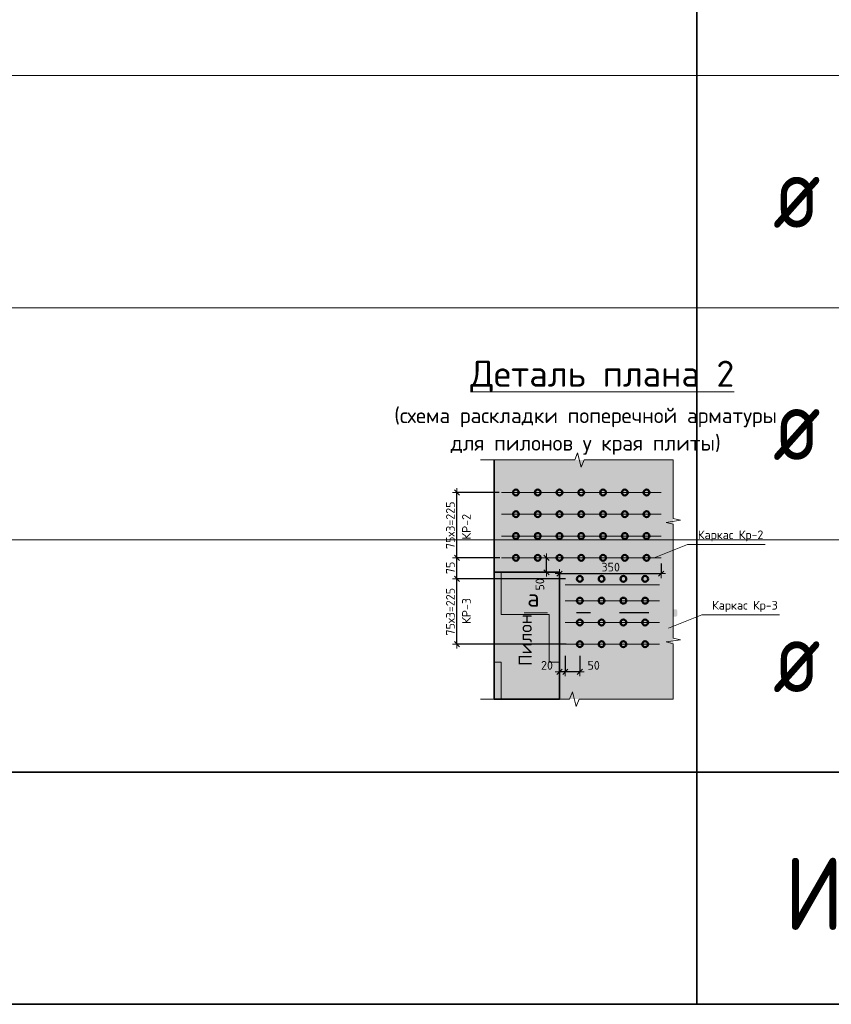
# Model space of a CAD drawing. Header units: metres. Extents: x -38 to 97, y -15 to 21.
# Tile 80 of 89: x 73.09 to 75.88, y 0.47 to 3.86. Entities that reach past the tile are written whole.
import ezdxf

# ---------------------------------------------------------------- set-up
doc = ezdxf.new("R2010")
doc.units = ezdxf.units.M
doc.header["$PDMODE"] = 65
doc.linetypes.add('______2', pattern=[0.0405, 0.03, -0.0105])
doc.layers.add('XR$3$_3705', color=7, linetype='Continuous')
for name, color, linetype, lineweight in [('XR$3$ВК__отв в полу 1-2 эт', 220, 'Continuous', 25), ('XR$3$Размерная линия (1)', 7, 'Continuous', 13), ('XR$3$Текст_ общее_1', 7, 'Continuous', 13), ('XR$4$Текст_ примечание', 7, 'Continuous', 13)]:
    doc.layers.add(name, color=color, linetype=linetype, lineweight=lineweight)
doc.styles.add('ISOCPEUR', font='txt')
doc.dimstyles.new('DIMSTYLE_23', dxfattribs={"dimtxt": 0.03, "dimasz": 0.03, "dimexe": 0, "dimexo": 0, "dimgap": 0.015, "dimtad": 2, "dimdec": 0, "dimlfac": 1000, "dimrnd": 5, "dimzin": 12, "dimdsep": 46, "dimtxsty": 'ISOCPEUR', "dimblk1": 'ALL_ML_STRICH', "dimblk2": 'ALL_ML_STRICH', "dimsah": 1, "dimcen": 0, "dimclrd": 7, "dimclre": 256, "dimclrt": 7, "dimadec": 0, "dimazin": 0, "dimtfac": 1, "dimtdec": 0, "dimtix": 1, "dimtmove": 2, "dimatfit": 3, "dimfxl": 0, "dimtvp": 1.2, "dimtzin": 0, "dimlwd": 0, "dimlwe": -3, "dimarcsym": 0})
doc.dimstyles.new('DIMSTYLE_24', dxfattribs={"dimtxt": 0.03, "dimasz": 0.03, "dimexe": 0, "dimexo": 0, "dimgap": 0.015, "dimtad": 2, "dimdec": 0, "dimlfac": 1000, "dimrnd": 5, "dimzin": 12, "dimdsep": 46, "dimtxsty": 'ISOCPEUR', "dimblk1": 'ALL_ML_STRICH', "dimblk2": 'ALL_ML_STRICH', "dimsah": 1, "dimcen": 0, "dimclrd": 7, "dimclre": 256, "dimclrt": 7, "dimadec": 0, "dimazin": 0, "dimtfac": 1, "dimtdec": 0, "dimtix": 1, "dimtmove": 2, "dimatfit": 3, "dimfxl": 0, "dimtzin": 0, "dimlwd": 0, "dimlwe": -3, "dimarcsym": 0})
doc.dimstyles.new('DIMSTYLE_26', dxfattribs={"dimtxt": 0.03, "dimasz": 0.03, "dimexe": 0, "dimexo": 1e-06, "dimgap": 0.015, "dimtad": 2, "dimdec": 0, "dimlfac": 1000, "dimrnd": 5, "dimzin": 12, "dimdsep": 46, "dimtxsty": 'ISOCPEUR', "dimblk1": 'ALL_ML_STRICH', "dimblk2": 'ALL_ML_STRICH', "dimsah": 1, "dimcen": 0, "dimse1": 1, "dimse2": 1, "dimclrd": 7, "dimclre": 256, "dimclrt": 7, "dimadec": 0, "dimazin": 0, "dimtfac": 1, "dimtdec": 0, "dimtix": 1, "dimtmove": 2, "dimatfit": 3, "dimfxl": 0, "dimtvp": 1.2, "dimtzin": 0, "dimlwd": 0, "dimlwe": -3, "dimarcsym": 0})

# ---------------------------------------------------------------- blocks, each defined once
blk = doc.blocks.new('ЭЛЕМЕНТ_УЗОРА_8')
at = {"color": 7, "linetype": 'Continuous', "lineweight": 13, "transparency": 33554687}
for p, q in [((75.3382, 2.3472), (75.3382, 2.3472)), ((74.6742, 1.5232), (74.6742, 1.5232)), ((75.3382, 1.5232), (75.3382, 1.5232))]:
    blk.add_line(p, q, dxfattribs=at)
for points in [[(74.6742, 2.3472), (74.9989, 2.3472), (75.0082, 2.3722), (75.0208, 2.3222), (75.0315, 2.3472), (75.3382, 2.3472)], [(75.3382, 2.3472), (75.3382, 2.3472), (75.3382, 2.1457), (75.3632, 2.14), (75.3132, 2.1321), (75.3382, 2.1255), (75.3382, 1.9352)], [(75.3382, 1.9352), (75.3382, 1.7337), (75.3632, 1.728), (75.3132, 1.7201), (75.3382, 1.7135), (75.3382, 1.5232), (75.3382, 1.5232)], [(75.3382, 1.5232), (75.0135, 1.5232), (75.0042, 1.4982), (74.9916, 1.5482), (74.981, 1.5232), (74.6742, 1.5232)]]:
    blk.add_lwpolyline(points, dxfattribs=at)
blk = doc.blocks.new('ALL_ML_STRICH')
at = {"color": 0, "linetype": 'ByBlock', "lineweight": -2}
for p, q in [((-1, 0), (0.5, 0)), ((-0.3, -0.3), (0.3, 0.3)), ((0, -0.5), (0, 0.5))]:
    blk.add_line(p, q, dxfattribs=at)
blk = doc.blocks.new('*D173')
at = {"layer": 'DEFPOINTS', "color": 7, "linetype": 'Continuous', "lineweight": 13, "transparency": 33554687}
for p in [(74.898, 2.0102), (74.9002, 1.9602), (74.9013, 1.9602)]:
    blk.add_point(p, dxfattribs=at)
at = {"layer": 'XR$3$Размерная линия (1)', "color": 7, "linetype": 'Continuous', "lineweight": -2, "transparency": 33554687}
blk.add_line((74.9013, 1.9602), (74.9013, 2.0102), dxfattribs=at)
at = {"layer": 'XR$3$Размерная линия (1)', "color": 7, "linetype": 'Continuous', "lineweight": 13, "transparency": 33554687, "xscale": 0.03, "yscale": 0.03, "zscale": 0.03}
for p, rotation in [((74.9013, 2.0102), 90), ((74.9013, 1.9602), 270)]:
    blk.add_blockref('ALL_ML_STRICH', p, dxfattribs=dict(at, rotation=rotation))
at = {"layer": 'XR$3$Размерная линия (1)', "color": 7, "linetype": 'Continuous', "lineweight": 13, "transparency": 33554687, "insert": (74.8787, 1.9186), "char_height": 0.03, "width": 0.06, "attachment_point": 5, "rotation": 90, "style": 'ISOCPEUR'}
blk.add_mtext('\\A1;{50}', dxfattribs=at)
blk = doc.blocks.new('*D195')
at = {"layer": 'DEFPOINTS', "color": 7, "linetype": 'Continuous', "lineweight": 13, "transparency": 33554687}
for p in [(75.2962, 2.0102), (74.9462, 1.9555), (74.9462, 1.9513)]:
    blk.add_point(p, dxfattribs=at)
at = {"layer": 'XR$3$Размерная линия (1)', "color": 9, "linetype": 'Continuous', "lineweight": -2, "true_color": 0xc7c7c7, "transparency": 33554687}
for p, q in [((75.2962, 1.9902), (75.2962, 1.9555)), ((74.9462, 1.9555), (74.9462, 1.9555))]:
    blk.add_line(p, q, dxfattribs=at)
at = {"layer": 'XR$3$Размерная линия (1)', "color": 7, "linetype": 'Continuous', "lineweight": -2, "transparency": 33554687}
blk.add_line((74.9462, 1.9555), (75.2962, 1.9555), dxfattribs=at)
at = {"layer": 'XR$3$Размерная линия (1)', "color": 7, "linetype": 'Continuous', "lineweight": 13, "transparency": 33554687, "xscale": 0.03, "yscale": 0.03, "zscale": 0.03, "rotation": 180}
blk.add_blockref('ALL_ML_STRICH', (74.9462, 1.9555), dxfattribs=at)
at = {"layer": 'XR$3$Размерная линия (1)', "color": 7, "linetype": 'Continuous', "lineweight": 13, "transparency": 33554687, "xscale": 0.03, "yscale": 0.03, "zscale": 0.03}
blk.add_blockref('ALL_ML_STRICH', (75.2962, 1.9555), dxfattribs=at)
at = {"layer": 'XR$3$Размерная линия (1)', "color": 7, "linetype": 'Continuous', "lineweight": 13, "transparency": 33554687, "insert": (75.1227, 1.978), "char_height": 0.03, "width": 0.09, "attachment_point": 5, "style": 'ISOCPEUR'}
blk.add_mtext('\\A1;{350}', dxfattribs=at)
blk = doc.blocks.new('*D196')
at = {"layer": 'DEFPOINTS', "color": 7, "linetype": 'Continuous', "lineweight": 13, "transparency": 33554687}
for p in [(74.9662, 1.6924), (75.0162, 1.6924), (75.0162, 1.6171)]:
    blk.add_point(p, dxfattribs=at)
at = {"layer": 'XR$3$Размерная линия (1)', "color": 9, "linetype": 'Continuous', "lineweight": -2, "true_color": 0xc7c7c7, "transparency": 33554687}
for p, q in [((74.9662, 1.6724), (74.9662, 1.6171)), ((75.0162, 1.6724), (75.0162, 1.6171))]:
    blk.add_line(p, q, dxfattribs=at)
at = {"layer": 'XR$3$Размерная линия (1)', "color": 7, "linetype": 'Continuous', "lineweight": -2, "transparency": 33554687}
blk.add_line((75.0162, 1.6171), (74.9662, 1.6171), dxfattribs=at)
at = {"layer": 'XR$3$Размерная линия (1)', "color": 7, "linetype": 'Continuous', "lineweight": 13, "transparency": 33554687, "xscale": 0.03, "yscale": 0.03, "zscale": 0.03}
for p, rotation in [((74.9662, 1.6171), 180), ((75.0162, 1.6171), 360)]:
    blk.add_blockref('ALL_ML_STRICH', p, dxfattribs=dict(at, rotation=rotation))
at = {"layer": 'XR$3$Размерная линия (1)', "color": 7, "linetype": 'Continuous', "lineweight": 13, "transparency": 33554687, "insert": (75.0639, 1.6396), "char_height": 0.03, "width": 0.06, "attachment_point": 5, "style": 'ISOCPEUR'}
blk.add_mtext('\\A1;{50}', dxfattribs=at)
blk = doc.blocks.new('*D197')
at = {"layer": 'DEFPOINTS', "color": 7, "linetype": 'Continuous', "lineweight": 13, "transparency": 33554687}
for p in [(74.9662, 1.6924), (74.9462, 1.6268), (74.9662, 1.6171)]:
    blk.add_point(p, dxfattribs=at)
at = {"layer": 'XR$3$Размерная линия (1)', "color": 9, "linetype": 'Continuous', "lineweight": -2, "true_color": 0xc7c7c7, "transparency": 33554687}
for p, q in [((74.9662, 1.6724), (74.9662, 1.6171)), ((74.9462, 1.6171), (74.9462, 1.6171))]:
    blk.add_line(p, q, dxfattribs=at)
at = {"layer": 'XR$3$Размерная линия (1)', "color": 7, "linetype": 'Continuous', "lineweight": -2, "transparency": 33554687}
blk.add_line((74.9662, 1.6171), (74.9462, 1.6171), dxfattribs=at)
at = {"layer": 'XR$3$Размерная линия (1)', "color": 7, "linetype": 'Continuous', "lineweight": 13, "transparency": 33554687, "xscale": 0.03, "yscale": 0.03, "zscale": 0.03}
for p, rotation in [((74.9462, 1.6171), 180), ((74.9662, 1.6171), 360)]:
    blk.add_blockref('ALL_ML_STRICH', p, dxfattribs=dict(at, rotation=rotation))
at = {"layer": 'XR$3$Размерная линия (1)', "color": 7, "linetype": 'Continuous', "lineweight": 13, "transparency": 33554687, "insert": (74.9031, 1.6396), "char_height": 0.03, "width": 0.06, "attachment_point": 5, "style": 'ISOCPEUR'}
blk.add_mtext('\\A1;{20}', dxfattribs=at)
blk = doc.blocks.new('*D219')
at = {"layer": 'DEFPOINTS', "color": 7, "linetype": 'Continuous', "lineweight": 13, "transparency": 33554687}
for p in [(74.9874, 1.9374), (74.593, 1.7124), (74.9896, 1.7124)]:
    blk.add_point(p, dxfattribs=at)
at = {"layer": 'XR$3$Размерная линия (1)', "color": 9, "linetype": 'Continuous', "lineweight": -2, "true_color": 0xc7c7c7, "transparency": 33554687}
for p, q in [((74.9674, 1.9374), (74.593, 1.9374)), ((74.9696, 1.7124), (74.593, 1.7124))]:
    blk.add_line(p, q, dxfattribs=at)
at = {"layer": 'XR$3$Размерная линия (1)', "color": 7, "linetype": 'Continuous', "lineweight": -2, "transparency": 33554687}
blk.add_line((74.593, 1.7124), (74.593, 1.9374), dxfattribs=at)
at = {"layer": 'XR$3$Размерная линия (1)', "color": 7, "linetype": 'Continuous', "lineweight": 13, "transparency": 33554687, "xscale": 0.03, "yscale": 0.03, "zscale": 0.03}
for p, rotation in [((74.593, 1.9374), 90), ((74.593, 1.7124), 270)]:
    blk.add_blockref('ALL_ML_STRICH', p, dxfattribs=dict(at, rotation=rotation))
at = {"layer": 'XR$3$Размерная линия (1)', "color": 7, "linetype": 'Continuous', "lineweight": 13, "transparency": 33554687, "insert": (74.5555, 1.7424), "char_height": 0.03, "width": 0.0015, "attachment_point": 1, "rotation": 90, "line_spacing_factor": 0.60241, "style": 'ISOCPEUR'}
blk.add_mtext('75х3=225', dxfattribs=at)
blk = doc.blocks.new('*D220')
at = {"layer": 'DEFPOINTS', "color": 7, "linetype": 'Continuous', "lineweight": 13, "transparency": 33554687}
for p in [(74.7607, 2.0102), (74.593, 1.9374), (74.9874, 1.9374)]:
    blk.add_point(p, dxfattribs=at)
at = {"layer": 'XR$3$Размерная линия (1)', "color": 9, "linetype": 'Continuous', "lineweight": -2, "true_color": 0xc7c7c7, "transparency": 33554687}
for p, q in [((74.7407, 2.0102), (74.593, 2.0102)), ((74.9674, 1.9374), (74.593, 1.9374))]:
    blk.add_line(p, q, dxfattribs=at)
at = {"layer": 'XR$3$Размерная линия (1)', "color": 7, "linetype": 'Continuous', "lineweight": -2, "transparency": 33554687}
blk.add_line((74.593, 1.9374), (74.593, 2.0102), dxfattribs=at)
at = {"layer": 'XR$3$Размерная линия (1)', "color": 7, "linetype": 'Continuous', "lineweight": 13, "transparency": 33554687, "xscale": 0.03, "yscale": 0.03, "zscale": 0.03}
for p, rotation in [((74.593, 2.0102), 90), ((74.593, 1.9374), 270)]:
    blk.add_blockref('ALL_ML_STRICH', p, dxfattribs=dict(at, rotation=rotation))
at = {"layer": 'XR$3$Размерная линия (1)', "color": 7, "linetype": 'Continuous', "lineweight": 13, "transparency": 33554687, "insert": (74.5705, 1.9753), "char_height": 0.03, "width": 0.06, "attachment_point": 5, "rotation": 90, "style": 'ISOCPEUR'}
blk.add_mtext('\\A1;{75}', dxfattribs=at)
blk = doc.blocks.new('*D221')
at = {"layer": 'DEFPOINTS', "color": 7, "linetype": 'Continuous', "lineweight": 13, "transparency": 33554687}
for p in [(74.7579, 2.2352), (74.593, 2.0102), (74.7607, 2.0102)]:
    blk.add_point(p, dxfattribs=at)
at = {"layer": 'XR$3$Размерная линия (1)', "color": 9, "linetype": 'Continuous', "lineweight": -2, "true_color": 0xc7c7c7, "transparency": 33554687}
for p, q in [((74.7379, 2.2352), (74.593, 2.2352)), ((74.7407, 2.0102), (74.593, 2.0102))]:
    blk.add_line(p, q, dxfattribs=at)
at = {"layer": 'XR$3$Размерная линия (1)', "color": 7, "linetype": 'Continuous', "lineweight": -2, "transparency": 33554687}
blk.add_line((74.593, 2.0102), (74.593, 2.2352), dxfattribs=at)
at = {"layer": 'XR$3$Размерная линия (1)', "color": 7, "linetype": 'Continuous', "lineweight": 13, "transparency": 33554687, "xscale": 0.03, "yscale": 0.03, "zscale": 0.03}
for p, rotation in [((74.593, 2.2352), 90), ((74.593, 2.0102), 270)]:
    blk.add_blockref('ALL_ML_STRICH', p, dxfattribs=dict(at, rotation=rotation))
at = {"layer": 'XR$3$Размерная линия (1)', "color": 7, "linetype": 'Continuous', "lineweight": 13, "transparency": 33554687, "insert": (74.5555, 2.0402), "char_height": 0.03, "width": 0.0015, "attachment_point": 1, "rotation": 90, "line_spacing_factor": 0.60241, "style": 'ISOCPEUR'}
blk.add_mtext('75х3=225', dxfattribs=at)

msp = doc.modelspace()

# ---------------------------------------------------------------- hatches: boundary and pattern name
at = {"linetype": 'Continuous', "lineweight": 13, "true_color": 0xf0eae8, "transparency": 33554687}
msp.add_hatch(color=7, dxfattribs=at).paths.add_polyline_path([(75.3382, 2.3472), (74.7212, 2.3472), (74.7212, 1.5232), (75.3382, 1.5232)])
at = {"linetype": 'Continuous', "lineweight": 13, "transparency": 33554687}
h = msp.add_hatch(dxfattribs=at)
h.set_pattern_fill('____', scale=0.165, style=0, pattern_type=2)
h.set_pattern_definition([(0, (0.33, 0.33), (0.165, 0.165), [0.165, -0.165]), (90, (0.33, 0.33), (-0.165, 0.165), [0.165, -0.165])])
h.paths.add_polyline_path([(74.7212, 1.5232), (74.9462, 1.5232), (74.9462, 1.9602), (74.7212, 1.9602)], flags=0)
at = {"linetype": 'Continuous', "lineweight": 25, "true_color": 0x000000, "transparency": 33554687}
for points in [[(74.9067, 1.8325), (74.906, 1.8324), (74.9052, 1.8321), (74.9046, 1.8318), (74.9039, 1.8314), (74.9033, 1.8309), (74.9028, 1.8303), (74.9024, 1.8297), (74.9021, 1.829), (74.9018, 1.8282), (74.9017, 1.8275), (74.9016, 1.8267), (74.9016, 1.8134), (74.9017, 1.8126), (74.9018, 1.8119), (74.9021, 1.8111), (74.9024, 1.8104), (74.9028, 1.8098), (74.9033, 1.8092), (74.9039, 1.8087), (74.9046, 1.8083), (74.9052, 1.808), (74.906, 1.8077), (74.9067, 1.8076), (74.9075, 1.8075), (75.005, 1.8075), (75.005, 1.8326), (74.9075, 1.8326)], [(75.3472, 1.8325), (75.3464, 1.8326), (75.2489, 1.8326), (75.2489, 1.8075), (75.3464, 1.8075), (75.3472, 1.8076), (75.3479, 1.8077), (75.3486, 1.808), (75.3493, 1.8083), (75.35, 1.8087), (75.3505, 1.8092), (75.351, 1.8098), (75.3515, 1.8104), (75.3518, 1.8111), (75.3521, 1.8119), (75.3522, 1.8126), (75.3523, 1.8134), (75.3523, 1.8267), (75.3522, 1.8275), (75.3521, 1.8282), (75.3518, 1.829), (75.3515, 1.8297), (75.351, 1.8303), (75.3505, 1.8309), (75.35, 1.8314), (75.3493, 1.8318), (75.3486, 1.8321), (75.3479, 1.8324)]]:
    msp.add_hatch(color=18, dxfattribs=at).paths.add_polyline_path(points)

# ---------------------------------------------------------------- linework, layer by layer
at = {"color": 7, "linetype": 'Continuous', "lineweight": 35, "transparency": 33554687}
msp.add_line((74.7212, 1.5232), (74.7212, 2.3472), dxfattribs=at)
at = {"color": 7, "linetype": '______2', "lineweight": 25, "transparency": 33554687}
msp.add_line((75.2535, 1.8201), (75.005, 1.8201), dxfattribs=at)
at = {"color": 7, "linetype": 'Continuous', "lineweight": 13, "transparency": 33554687}
for points in [[(75.6543, 2.0562), (75.3871, 2.0562), (75.2723, 2.0102)], [(75.7036, 1.8134), (75.4364, 1.8134), (75.3216, 1.7674)]]:
    msp.add_lwpolyline(points, dxfattribs=at)
at = {"color": 7, "linetype": 'Continuous', "lineweight": 35, "transparency": 33554687}
msp.add_lwpolyline([(74.7212, 1.9602), (74.9462, 1.9602), (74.9462, 1.5232), (74.7212, 1.5232), (74.7212, 1.9602)], dxfattribs=at)
at = {"layer": 'XR$3$_3705', "color": 7, "linetype": 'Continuous', "lineweight": 50, "transparency": 33554687}
for centre in [(74.7962, 2.2352), (74.8712, 2.2352), (74.9462, 2.2352), (75.0212, 2.2352), (75.0962, 2.2352), (75.1712, 2.2352), (75.2462, 2.2352), (74.7962, 2.1602), (74.8712, 2.1602), (74.9462, 2.1602), (75.0212, 2.1602), (75.0962, 2.1602), (75.1712, 2.1602), (75.2462, 2.1602), (74.7962, 2.0852), (74.8712, 2.0852), (74.9462, 2.0852), (75.0212, 2.0852), (75.0962, 2.0852), (75.1712, 2.0852), (75.2462, 2.0852), (74.7962, 2.0102), (74.8712, 2.0102), (74.9462, 2.0102), (75.0212, 2.0102), (75.0962, 2.0102), (75.1712, 2.0102), (75.2462, 2.0102), (75.0162, 1.9374), (75.0912, 1.9374), (75.1662, 1.9374), (75.2412, 1.9374), (75.0162, 1.8624), (75.0912, 1.8624), (75.1662, 1.8624), (75.2412, 1.8624), (75.0162, 1.7874), (75.0912, 1.7874), (75.1662, 1.7874), (75.2412, 1.7874), (75.0162, 1.7124), (75.0912, 1.7124), (75.1662, 1.7124), (75.2412, 1.7124)]:
    msp.add_circle(centre, 0.01, dxfattribs=at)
at = {"layer": 'XR$3$ВК__отв в полу 1-2 эт', "color": 7, "linetype": 'Continuous', "lineweight": 13, "transparency": 33554687}
for p, q in [((75.2962, 2.2352), (74.7462, 2.2352)), ((75.2962, 2.1602), (74.7462, 2.1602)), ((75.2962, 2.0852), (74.7462, 2.0852)), ((75.2962, 2.0102), (74.7462, 2.0102)), ((75.2912, 1.9174), (74.9662, 1.9174)), ((75.2912, 1.8624), (74.9662, 1.8624)), ((74.905, 1.8201), (74.825, 1.8201)), ((75.2912, 1.7874), (74.9662, 1.7874)), ((75.2912, 1.7124), (74.9662, 1.7124))]:
    msp.add_line(p, q, dxfattribs=at)
at = {"layer": 'XR$4$Текст_ примечание', "color": 7, "linetype": 'Continuous', "lineweight": 35, "transparency": 33554687}
for p, q in [((75.4198, 4.4717), (75.4198, 3.6717)), ((75.4198, 3.6717), (75.4198, 2.8717)), ((75.4198, 2.8717), (75.4198, 2.0717)), ((75.4198, 2.0717), (75.4198, 1.2717)), ((67.9198, 1.2717), (86.4198, 1.2717)), ((75.4198, 1.2717), (75.4198, 0.4717)), ((67.9198, 0.4717), (86.4198, 0.4717))]:
    msp.add_line(p, q, dxfattribs=at)
at = {"layer": 'XR$4$Текст_ примечание', "color": 7, "linetype": 'Continuous', "lineweight": 13, "transparency": 33554687}
for p, q in [((86.4198, 3.6717), (67.9198, 3.6717)), ((86.4198, 2.8717), (67.9198, 2.8717)), ((86.4198, 2.0717), (67.9198, 2.0717)), ((86.4198, 1.2717), (67.9198, 1.2717))]:
    msp.add_line(p, q, dxfattribs=at)

# ---------------------------------------------------------------- block references
at = {"color": 7, "linetype": 'Continuous', "lineweight": 13, "transparency": 33554687}
msp.add_blockref('ЭЛЕМЕНТ_УЗОРА_8', (0, 0), dxfattribs=at)

# ---------------------------------------------------------------- texts
at = {"color": 7, "linetype": 'Continuous', "lineweight": 13, "transparency": 33554687, "attachment_point": 5, "style": 'ISOCPEUR'}
for s, insert, char_height, width in [('\\A1;{\\fISOCPEUR|i0|b0;\\H0.030000;\\W1.000000;\\C7;Каркас Кр-2}\\P', (75.5357, 2.0853), 0.03, 0.25163), ('\\A1;{\\fISOCPEUR|i0|b0;\\H0.060000;\\W1.000000;\\C7;а}\\P', (74.8562, 1.8719), 0.06, 0.072), ('\\A1;{\\fISOCPEUR|i0|b0;\\H0.030000;\\W1.000000;\\C7;Каркас Кр-3}\\P', (75.585, 1.8425), 0.03, 0.25163)]:
    msp.add_mtext(s, dxfattribs=dict(at, insert=insert, char_height=char_height, width=width))
at = {"color": 251, "linetype": 'Continuous', "lineweight": 50, "true_color": 0x575757, "transparency": 33554687, "insert": (74.8283, 1.7267), "char_height": 0.045, "width": 0.183316, "attachment_point": 5, "rotation": 90, "style": 'ISOCPEUR'}
msp.add_mtext('\\A1;{\\fISOCPEUR|i0|b1;\\H0.045000;\\W1.000000;\\c3260503895;Пилон}\\P', dxfattribs=at)
at = {"layer": 'XR$3$Текст_ общее_1', "color": 7, "linetype": 'Continuous', "lineweight": 13, "transparency": 33554687, "insert": (75.0364, 2.6894), "char_height": 0.09, "width": 2.301075, "attachment_point": 2, "line_spacing_factor": 1.084337}
msp.add_mtext('\\A1;{\\L\\fISOCPEUR|i0|b0;\\H0.090000;\\W1.000000;\\C7;  Деталь плана 2\\l}\\P{\\fISOCPEUR|i0|b0;\\H0.052500;\\W1.000000;\\C7;(схема раскладки поперечной арматуры}\\P{\\fISOCPEUR|i0|b0;\\H0.052500;\\W1.000000;\\C7;для пилонов у края плиты)}\\P', dxfattribs=at)
at = {"layer": 'XR$3$Текст_ общее_1', "color": 7, "linetype": 'Continuous', "lineweight": 13, "transparency": 33554687, "char_height": 0.03, "width": 0.104063, "attachment_point": 5, "rotation": 90, "style": 'ISOCPEUR'}
for s, insert in [('\\A1;{\\fISOCPEUR|i0|b0;\\H0.030000;\\W1.000000;\\C7;КР-2}\\P', (74.6256, 2.1169)), ('\\A1;{\\fISOCPEUR|i0|b0;\\H0.030000;\\W1.000000;\\C7;КР-3}\\P', (74.6256, 1.8269))]:
    msp.add_mtext(s, dxfattribs=dict(at, insert=insert))
at = {"layer": 'XR$4$Текст_ примечание', "color": 7, "linetype": 'Continuous', "lineweight": 35, "transparency": 33554687, "char_height": 0.25, "attachment_point": 7, "style": 'ISOCPEUR'}
for s, insert, width in [('\\W0.82;ø', (75.6817, 3.1467), 0.327205), ('\\W0.82;ø', (75.6817, 2.3467), 0.327205), ('\\W0.82;ø', (75.6817, 1.5467), 0.327205), ('\\W0.95;Итого:', (75.7194, 0.728), 1.143461)]:
    msp.add_mtext(s, dxfattribs=dict(at, insert=insert, width=width))

# ---------------------------------------------------------------- dimensions: what is measured, and where the dimension line sits
at = {"layer": 'XR$3$Размерная линия (1)', "color": 7, "linetype": 'Continuous', "lineweight": 13, "transparency": 33554687}
for base, p1, p2, picture, middle in [((74.593, 2.2352), (74.7407, 2.0102), (74.7379, 2.2352), '*D221', (74.578, 2.1227)), ((74.593, 1.9374), (74.9696, 1.7124), (74.9674, 1.9374), '*D219', (74.578, 1.8249))]:
    dim = msp.add_linear_dim(base=base, p1=p1, p2=p2, angle=90, text='75х3=225', dimstyle='DIMSTYLE_24', override={"dimpost": '<>', "dimclrd": 7, "dimclre": 9, "dimclrt": 7, "dimlwd": 0, "dimlwe": 65533}, dxfattribs=at)
    dim.commit()
    dim.dimension.update_dxf_attribs({"geometry": picture, "text_midpoint": middle, "dimtype": 160})
for base, p1, p2, angle, dimstyle, picture, middle in [((74.593, 2.0102), (74.9674, 1.9374), (74.7407, 2.0102), 90, 'DIMSTYLE_24', '*D220', (74.5705, 1.9753)), ((74.9013, 2.0102), (74.9002, 1.9602), (74.898, 2.0102), 90, 'DIMSTYLE_26', '*D173', (74.8787, 1.9186)), ((74.9462, 1.6171), (74.9662, 1.6724), (74.9462, 1.6171), 180, 'DIMSTYLE_23', '*D197', (74.9031, 1.6396)), ((74.9662, 1.6171), (75.0162, 1.6724), (74.9662, 1.6724), 180, 'DIMSTYLE_23', '*D196', (75.0639, 1.6396))]:
    dim = msp.add_linear_dim(base=base, p1=p1, p2=p2, angle=angle, dimstyle=dimstyle, override={"dimpost": '<>', "dimclrd": 7, "dimclre": 9, "dimclrt": 7, "dimlwd": 0, "dimlwe": 65533}, dxfattribs=at)
    dim.commit()
    dim.dimension.update_dxf_attribs({"geometry": picture, "text_midpoint": middle, "dimtype": 160})
dim = msp.add_linear_dim(base=(75.2962, 1.9555), p1=(74.9462, 1.9555), p2=(75.2962, 1.9902), dimstyle='DIMSTYLE_24', override={"dimpost": '<>', "dimclrd": 7, "dimclre": 9, "dimclrt": 7, "dimlwd": 0, "dimlwe": 65533}, dxfattribs=at)
dim.commit()
dim.dimension.update_dxf_attribs({"geometry": '*D195', "text_midpoint": (75.1227, 1.978), "dimtype": 160})

doc.saveas('drawing.dxf')
